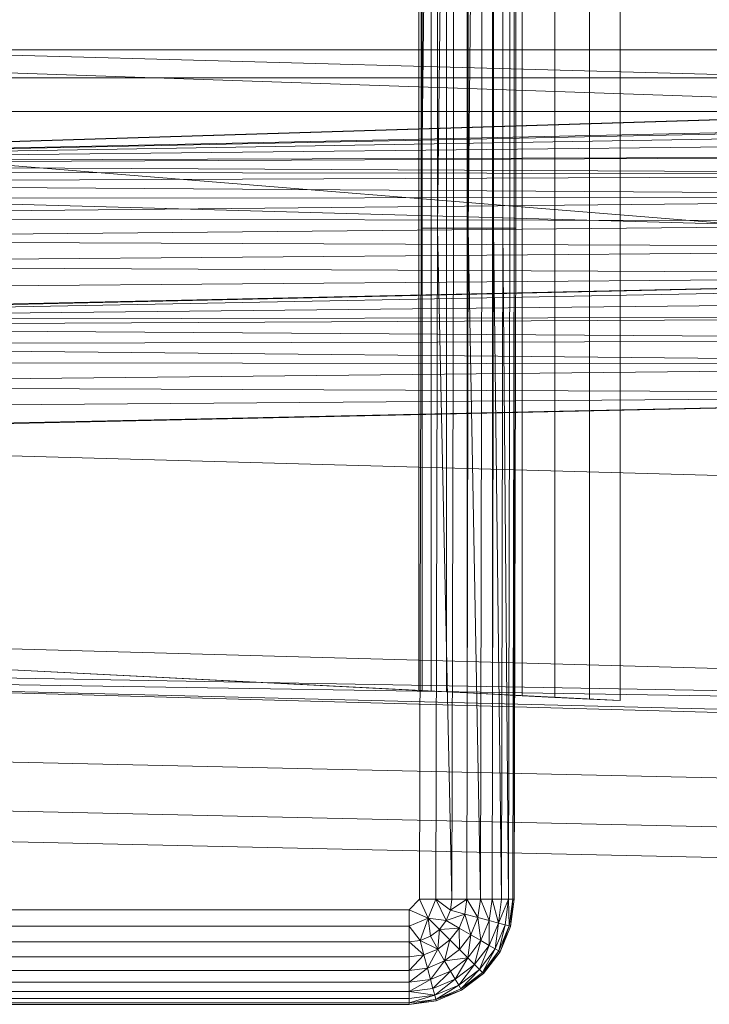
# Model space of a CAD drawing. Header units: metres. Extents: x 397.7 to 427.5, y 12.7 to 28.4.
# Tile 46 of 127: x 407.6487 to 407.7447, y 26.1113 to 26.2484. Entities that reach past the tile are written whole.
import ezdxf

# ---------------------------------------------------------------- set-up
doc = ezdxf.new("R2010")
doc.units = ezdxf.units.M
doc.layers.add('A-DETL-____-MBND', color=7, linetype='Continuous', lineweight=18)

# ---------------------------------------------------------------- blocks, each defined once
blk = doc.blocks.new('Family - Inodor P4-153813-07_TEL_P4')
at = {"layer": 'A-DETL-____-MBND', "color": 253, "true_color": 0xaaaaaa}
for p, q in [((0.16489, 0.38826), (0.16489, 0.01465)), ((0.16489, 0.38826), (0.16489, 0.01465)), ((0.17052, 0.36194), (0.17052, 0.04274)), ((0.17536, 0.36218), (0.17536, 0.04249)), ((0.17966, 0.04228), (0.17966, 0.3624)), ((0.15161, 0.36098), (0.15161, 0.0437)), ((0.15205, 0.361), (0.15205, 0.04368)), ((0.15334, 0.36106), (0.15334, 0.04361)), ((0.15546, 0.36117), (0.15546, 0.04351)), ((0.15833, 0.36132), (0.15833, 0.04336)), ((0.16188, 0.3615), (0.16187, 0.04318)), ((0.16598, 0.36171), (0.16598, 0.04297)), ((0.15191, 0.10805), (0.15191, 0.29485)), ((0.15191, 0.29485), (0.15191, 0.10805)), ((0.15419, 0.29485), (0.15191, 0.10805)), ((0.15191, 0.10805), (0.15191, 0.29485)), ((0.15191, 0.10805), (0.15419, 0.29485)), ((0.15419, 0.10805), (0.15419, 0.29485)), ((0.15641, 0.29485), (0.15419, 0.10805)), ((0.15419, 0.10805), (0.15419, 0.29485)), ((0.15419, 0.10805), (0.15419, 0.29485)), ((0.15419, 0.10805), (0.15641, 0.29485)), ((0.15641, 0.10805), (0.15641, 0.29485)), ((0.15641, 0.10805), (0.15641, 0.29485)), ((0.15641, 0.10805), (0.15641, 0.29485)), ((0.15849, 0.10805), (0.15849, 0.29485)), ((0.15849, 0.29485), (0.15849, 0.10805)), ((0.16037, 0.29485), (0.15849, 0.10805)), ((0.15849, 0.10805), (0.15849, 0.29485)), ((0.15849, 0.10805), (0.16037, 0.29485)), ((0.16037, 0.10805), (0.16037, 0.29485)), ((0.16037, 0.10805), (0.16037, 0.29485)), ((0.16037, 0.10805), (0.16037, 0.29485)), ((0.162, 0.10805), (0.162, 0.29485)), ((0.162, 0.29485), (0.162, 0.10805)), ((0.162, 0.10805), (0.162, 0.29485)), ((0.16332, 0.10805), (0.16332, 0.29485)), ((0.16332, 0.29485), (0.16332, 0.10805)), ((0.16332, 0.10805), (0.16332, 0.29485)), ((0.16429, 0.10805), (0.16429, 0.29485)), ((0.16429, 0.29485), (0.16429, 0.10805)), ((0.16429, 0.10805), (0.16429, 0.29485)), ((0.16489, 0.10805), (0.16489, 0.29485)), ((0.16489, 0.29485), (0.16489, 0.10805)), ((0.16489, 0.10805), (0.16489, 0.29485)), ((0.16509, 0.29485), (0.16509, 0.10805)), ((0.16509, 0.29485), (0.16509, 0.10805)), ((0.51095, 0.12067), (0.00127, 0.13475)), ((0.52327, 0.1334), (0.00127, 0.11723)), ((0.00187, 0.11726), (0.52327, 0.1334)), ((0.00187, 0.11726), (0.52327, 0.1334)), ((0.00186, 0.13288), (0.28176, 0.13288)), ((0.28176, 0.13288), (0.00186, 0.13288)), ((0.28176, 0.13288), (0.00186, 0.13288)), ((0.28176, 0.13288), (0.00186, 0.13288)), ((0.28176, 0.12326), (0.00186, 0.13288)), ((0.28176, 0.12326), (0.00186, 0.13288)), ((0.00187, 0.11726), (0.51154, 0.13288)), ((0.00187, 0.11726), (0.51154, 0.13288)), ((0.00186, 0.12899), (0.28176, 0.12899)), ((0.28176, 0.12899), (0.00186, 0.12899)), ((0.00186, 0.12431), (0.28176, 0.12431)), ((0.28176, 0.12431), (0.00186, 0.12431)), ((0.28175, 0.10165), (0.00186, 0.12431)), ((0.28175, 0.10165), (0.00186, 0.12431)), ((0.28176, 0.12326), (0.00187, 0.11726)), ((0.00187, 0.11726), (0.28176, 0.12326)), ((0.00187, 0.11726), (0.28176, 0.12326)), ((0.00187, 0.11726), (0.28176, 0.12326)), ((0.28176, 0.12295), (0.00187, 0.11726)), ((0.00187, 0.11726), (0.28176, 0.12295)), ((0.28176, 0.12197), (0.00187, 0.11726)), ((0.00187, 0.11726), (0.28176, 0.12197)), ((0.28176, 0.12037), (0.00187, 0.11726)), ((0.00187, 0.11726), (0.28176, 0.12037)), ((0.28176, 0.11819), (0.00187, 0.11726)), ((0.00187, 0.11694), (0.28176, 0.11819)), ((0.00187, 0.11726), (0.28176, 0.11819)), ((0.00187, 0.11694), (0.28176, 0.11819)), ((0.28176, 0.11552), (0.00187, 0.11694)), ((0.28176, 0.11552), (0.00187, 0.11694)), ((0.28176, 0.11552), (0.00187, 0.11596)), ((0.28176, 0.11552), (0.00187, 0.11596)), ((0.28176, 0.11552), (0.00187, 0.11436)), ((0.00187, 0.11436), (0.28176, 0.11552)), ((0.51095, 0.09991), (0.00127, 0.11399)), ((0.28176, 0.11242), (0.00187, 0.11436)), ((0.28176, 0.11242), (0.00187, 0.11436)), ((0.28176, 0.11242), (0.00187, 0.11219)), ((0.00187, 0.10951), (0.28176, 0.11242)), ((0.00187, 0.11219), (0.28176, 0.11242)), ((0.00187, 0.10951), (0.28176, 0.11242)), ((0.28176, 0.10898), (0.00187, 0.10951)), ((0.28176, 0.10898), (0.00187, 0.10951)), ((0.28176, 0.10898), (0.00187, 0.10641)), ((0.00187, 0.10641), (0.28176, 0.10898)), ((0.15171, 0.01465), (0.15191, 0.10805)), ((0.15191, 0.10805), (0.15171, 0.01465)), ((0.15191, 0.10805), (0.15171, 0.01465)), ((0.15419, 0.10805), (0.15191, 0.10805)), ((0.15419, 0.10805), (0.15191, 0.10805)), ((0.15419, 0.10805), (0.15399, 0.01465)), ((0.15419, 0.10805), (0.15399, 0.01465)), ((0.15399, 0.01465), (0.15419, 0.10805)), ((0.15641, 0.10805), (0.15419, 0.10805)), ((0.15641, 0.10805), (0.15419, 0.10805)), ((0.15621, 0.01465), (0.15419, 0.10805)), ((0.15621, 0.01465), (0.15419, 0.10805)), ((0.15641, 0.10805), (0.15621, 0.01465)), ((0.15641, 0.10805), (0.15621, 0.01465)), ((0.15641, 0.10805), (0.15621, 0.01465)), ((0.15641, 0.10805), (0.15849, 0.10805)), ((0.15849, 0.10805), (0.15641, 0.10805)), ((0.15849, 0.10805), (0.15829, 0.01465)), ((0.15849, 0.10805), (0.15829, 0.01465)), ((0.15829, 0.01465), (0.15849, 0.10805)), ((0.16037, 0.10805), (0.15849, 0.10805)), ((0.16037, 0.10805), (0.15849, 0.10805)), ((0.16017, 0.01465), (0.15849, 0.10805)), ((0.16017, 0.01465), (0.15849, 0.10805)), ((0.16037, 0.10805), (0.16017, 0.01465)), ((0.16037, 0.10805), (0.16017, 0.01465)), ((0.16037, 0.10805), (0.16017, 0.01465)), ((0.16037, 0.10805), (0.162, 0.10805)), ((0.162, 0.10805), (0.16037, 0.10805)), ((0.162, 0.10805), (0.1618, 0.01465)), ((0.162, 0.10805), (0.1618, 0.01465)), ((0.1618, 0.01465), (0.162, 0.10805)), ((0.16332, 0.10805), (0.162, 0.10805)), ((0.162, 0.10805), (0.16332, 0.10805)), ((0.16332, 0.10805), (0.162, 0.10805)), ((0.16312, 0.01465), (0.162, 0.10805)), ((0.16312, 0.01465), (0.162, 0.10805)), ((0.16332, 0.10805), (0.16312, 0.01465)), ((0.16332, 0.10805), (0.16312, 0.01465)), ((0.16312, 0.01465), (0.16332, 0.10805)), ((0.16429, 0.10805), (0.16332, 0.10805)), ((0.16332, 0.10805), (0.16429, 0.10805)), ((0.16429, 0.10805), (0.16332, 0.10805)), ((0.16409, 0.01465), (0.16332, 0.10805)), ((0.16409, 0.01465), (0.16332, 0.10805)), ((0.16429, 0.10805), (0.16409, 0.01465)), ((0.16429, 0.10805), (0.16409, 0.01465)), ((0.16429, 0.10805), (0.16409, 0.01465)), ((0.16489, 0.10805), (0.16429, 0.10805)), ((0.16429, 0.10805), (0.16489, 0.10805)), ((0.16489, 0.10805), (0.16429, 0.10805)), ((0.16489, 0.10805), (0.16469, 0.01465)), ((0.16489, 0.10805), (0.16469, 0.01465)), ((0.16469, 0.01465), (0.16489, 0.10805)), ((0.16509, 0.10805), (0.16489, 0.10805)), ((0.16509, 0.10805), (0.16489, 0.01465)), ((0.16489, 0.10805), (0.16509, 0.10805)), ((0.16509, 0.10805), (0.16489, 0.01465)), ((0.16509, 0.10805), (0.16489, 0.10805)), ((0.16489, 0.01465), (0.16489, 0.10805)), ((0.16489, 0.01465), (0.16489, 0.10805)), ((0.28176, 0.10533), (0.00187, 0.10641)), ((0.28176, 0.10533), (0.00187, 0.10641)), ((0.28176, 0.10533), (0.00187, 0.10298)), ((0.00187, 0.10298), (0.28176, 0.10533)), ((0.28176, 0.10156), (0.00187, 0.10298)), ((0.28176, 0.10156), (0.00187, 0.10298)), ((0.28176, 0.10156), (0.00127, 0.09542)), ((0.28176, 0.10156), (0.00187, 0.09932)), ((0.00187, 0.09555), (0.28176, 0.10156)), ((0.00187, 0.09932), (0.28176, 0.10156)), ((0.00187, 0.09555), (0.28176, 0.10156)), ((0.28175, 0.10165), (0.00192, 0.09531)), ((0.00192, 0.09531), (0.28175, 0.10165)), ((0.28181, 0.10065), (0.00192, 0.09531)), ((0.00192, 0.09531), (0.28181, 0.10065)), ((0.28181, 0.0982), (0.00192, 0.09531)), ((0.00192, 0.09531), (0.28181, 0.0982)), ((0.28181, 0.09576), (0.00192, 0.09531)), ((0.00192, 0.09431), (0.28181, 0.09576)), ((0.00192, 0.09531), (0.28181, 0.09576)), ((0.00192, 0.09431), (0.28181, 0.09576)), ((0.28181, 0.09248), (0.00192, 0.09431)), ((0.28181, 0.09248), (0.00192, 0.09431)), ((0.28181, 0.09248), (0.00192, 0.09185)), ((0.00192, 0.09185), (0.28181, 0.09248)), ((0.28181, 0.08906), (0.00192, 0.09185)), ((0.28181, 0.08906), (0.00192, 0.09185)), ((0.28181, 0.08906), (0.00192, 0.08942)), ((0.28181, 0.08906), (0.00192, 0.08942)), ((0.28181, 0.08906), (0.00192, 0.08614)), ((0.00192, 0.08614), (0.28181, 0.08906)), ((0.28181, 0.08497), (0.00192, 0.08614)), ((0.28181, 0.08497), (0.00192, 0.08614)), ((0.28181, 0.08497), (0.00127, 0.07882)), ((0.28181, 0.08497), (0.00192, 0.08272)), ((0.00192, 0.07896), (0.28181, 0.08497)), ((0.00192, 0.08272), (0.28181, 0.08497)), ((0.00192, 0.07896), (0.28181, 0.08497)), ((0.51095, 0.06488), (0.00127, 0.07896)), ((0.51095, 0.03799), (0.00127, 0.05207)), ((0.01521, 0.05064), (0.15161, 0.0437)), ((0.17966, 0.04228), (0.01521, 0.05064)), ((0.51095, 0.03799), (0.00127, 0.04712)), ((0.51095, 0.03799), (0.00127, 0.04594)), ((0.51095, 0.03305), (0.00127, 0.04594)), ((0.51095, 0.03186), (0.00127, 0.04594)), ((0.15161, 0.0437), (0.15205, 0.04368)), ((0.15205, 0.04368), (0.15334, 0.04361)), ((0.15334, 0.04361), (0.15546, 0.04351)), ((0.15546, 0.04351), (0.15833, 0.04336)), ((0.15833, 0.04336), (0.16187, 0.04318)), ((0.16187, 0.04318), (0.16598, 0.04297)), ((0.16598, 0.04297), (0.17052, 0.04274)), ((0.17052, 0.04274), (0.17536, 0.04249)), ((0.17536, 0.04249), (0.17966, 0.04228)), ((0.00056, 0.03582), (0.31998, 0.0287)), ((0.00056, 0.03582), (0.31998, 0.0287)), ((0.00022, 0.02899), (0.31971, 0.02187)), ((0.00022, 0.02899), (0.31971, 0.02187)), ((0, 0.02477), (0.31954, 0.01764)), ((0, 0.02477), (0.31954, 0.01764)), ((0.15171, 0.01465), (0.15024, 0.01318)), ((0.15171, 0.01465), (0.15024, 0.01318)), ((0.15024, 0.01318), (0.15171, 0.01465)), ((0.15399, 0.01465), (0.15171, 0.01465)), ((0.15289, 0.012), (0.15171, 0.01465)), ((0.15399, 0.01465), (0.15171, 0.01465)), ((0.15289, 0.012), (0.15171, 0.01465)), ((0.15399, 0.01465), (0.15289, 0.012)), ((0.15289, 0.012), (0.15399, 0.01465)), ((0.15621, 0.01465), (0.15399, 0.01465)), ((0.156, 0.01311), (0.15399, 0.01465)), ((0.15621, 0.01465), (0.15399, 0.01465)), ((0.156, 0.01311), (0.15399, 0.01465)), ((0.15399, 0.01465), (0.15621, 0.01465)), ((0.156, 0.01311), (0.15399, 0.01465)), ((0.15541, 0.01167), (0.15399, 0.01465)), ((0.15541, 0.01167), (0.15399, 0.01465)), ((0.15621, 0.01465), (0.156, 0.01311)), ((0.15829, 0.01465), (0.156, 0.01311)), ((0.156, 0.01311), (0.15621, 0.01465)), ((0.156, 0.01311), (0.15621, 0.01465)), ((0.156, 0.01311), (0.15829, 0.01465)), ((0.15829, 0.01465), (0.15621, 0.01465)), ((0.15829, 0.01465), (0.15621, 0.01465)), ((0.15829, 0.01465), (0.15621, 0.01465)), ((0.15829, 0.01465), (0.15801, 0.01257)), ((0.15801, 0.01257), (0.15829, 0.01465)), ((0.15801, 0.01257), (0.15829, 0.01465)), ((0.16017, 0.01465), (0.15829, 0.01465)), ((0.16017, 0.01465), (0.15829, 0.01465)), ((0.16017, 0.01465), (0.15829, 0.01465)), ((0.15983, 0.01208), (0.15829, 0.01465)), ((0.15983, 0.01208), (0.15829, 0.01465)), ((0.16017, 0.01465), (0.15983, 0.01208)), ((0.16017, 0.01465), (0.15983, 0.01208)), ((0.15983, 0.01208), (0.16017, 0.01465)), ((0.1618, 0.01465), (0.16017, 0.01465)), ((0.1618, 0.01465), (0.16017, 0.01465)), ((0.1618, 0.01465), (0.16017, 0.01465)), ((0.1614, 0.01166), (0.16017, 0.01465)), ((0.1614, 0.01166), (0.16017, 0.01465)), ((0.1618, 0.01465), (0.1614, 0.01166)), ((0.1618, 0.01465), (0.1614, 0.01166)), ((0.1614, 0.01166), (0.1618, 0.01465)), ((0.16312, 0.01465), (0.1618, 0.01465)), ((0.16312, 0.01465), (0.1618, 0.01465)), ((0.16312, 0.01465), (0.1618, 0.01465)), ((0.16268, 0.01132), (0.1618, 0.01465)), ((0.16268, 0.01132), (0.1618, 0.01465)), ((0.16312, 0.01465), (0.16268, 0.01132)), ((0.16312, 0.01465), (0.16268, 0.01132)), ((0.16409, 0.01465), (0.16268, 0.01132)), ((0.16268, 0.01132), (0.16312, 0.01465)), ((0.16268, 0.01132), (0.16409, 0.01465)), ((0.16409, 0.01465), (0.16312, 0.01465)), ((0.16409, 0.01465), (0.16312, 0.01465)), ((0.16409, 0.01465), (0.16312, 0.01465)), ((0.16409, 0.01465), (0.16362, 0.01106)), ((0.16362, 0.01106), (0.16409, 0.01465)), ((0.16362, 0.01106), (0.16409, 0.01465)), ((0.16469, 0.01465), (0.16409, 0.01465)), ((0.16469, 0.01465), (0.16409, 0.01465)), ((0.16469, 0.01465), (0.16409, 0.01465)), ((0.16419, 0.01091), (0.16409, 0.01465)), ((0.16419, 0.01091), (0.16409, 0.01465)), ((0.16469, 0.01465), (0.16419, 0.01091)), ((0.16469, 0.01465), (0.16419, 0.01091)), ((0.16419, 0.01091), (0.16469, 0.01465)), ((0.16489, 0.01465), (0.16439, 0.01086)), ((0.16489, 0.01465), (0.16439, 0.01086)), ((0.16489, 0.01465), (0.16439, 0.01086)), ((0.16489, 0.01465), (0.16439, 0.01086)), ((0.16439, 0.01086), (0.16469, 0.01465)), ((0.16439, 0.01086), (0.16469, 0.01465)), ((0.16489, 0.01465), (0.16469, 0.01465)), ((0.16489, 0.01465), (0.16469, 0.01465)), ((0.16489, 0.01465), (0.16469, 0.01465)), ((0.15024, 0.01318), (0.01521, 0.01318)), ((0.01521, 0.01318), (0.15024, 0.01318)), ((0.15024, 0.01318), (0.01521, 0.01318)), ((0.15289, 0.012), (0.15024, 0.01318)), ((0.15024, 0.0109), (0.15024, 0.01318)), ((0.15289, 0.012), (0.15024, 0.01318)), ((0.15024, 0.01318), (0.15024, 0.0109)), ((0.156, 0.01311), (0.15541, 0.01167)), ((0.156, 0.01311), (0.15541, 0.01167)), ((0.15541, 0.01167), (0.156, 0.01311)), ((0.15801, 0.01257), (0.15541, 0.01167)), ((0.15541, 0.01167), (0.15801, 0.01257)), ((0.15801, 0.01257), (0.156, 0.01311)), ((0.15801, 0.01257), (0.156, 0.01311)), ((0.15801, 0.01257), (0.156, 0.01311)), ((0.15801, 0.01257), (0.15721, 0.01062)), ((0.15721, 0.01062), (0.15801, 0.01257)), ((0.15721, 0.01062), (0.15801, 0.01257)), ((0.15983, 0.01208), (0.15801, 0.01257)), ((0.15983, 0.01208), (0.15801, 0.01257)), ((0.15983, 0.01208), (0.15801, 0.01257)), ((0.15884, 0.00968), (0.15801, 0.01257)), ((0.15884, 0.00968), (0.15801, 0.01257)), ((0.15289, 0.012), (0.15024, 0.0109)), ((0.15024, 0.0109), (0.15289, 0.012)), ((0.15178, 0.00888), (0.15289, 0.012)), ((0.15178, 0.00888), (0.15289, 0.012)), ((0.15541, 0.01167), (0.15289, 0.012)), ((0.15446, 0.01043), (0.15289, 0.012)), ((0.15322, 0.00948), (0.15289, 0.012)), ((0.15541, 0.01167), (0.15289, 0.012)), ((0.15541, 0.01167), (0.15289, 0.012)), ((0.15446, 0.01043), (0.15289, 0.012)), ((0.15446, 0.01043), (0.15289, 0.012)), ((0.15322, 0.00948), (0.15289, 0.012)), ((0.15322, 0.00948), (0.15289, 0.012)), ((0.15541, 0.01167), (0.15446, 0.01043)), ((0.15541, 0.01167), (0.15446, 0.01043)), ((0.15446, 0.01043), (0.15541, 0.01167)), ((0.15721, 0.01062), (0.15541, 0.01167)), ((0.15721, 0.01062), (0.15541, 0.01167)), ((0.15721, 0.01062), (0.15541, 0.01167)), ((0.15983, 0.01208), (0.15884, 0.00968)), ((0.15983, 0.01208), (0.15884, 0.00968)), ((0.15884, 0.00968), (0.15983, 0.01208)), ((0.1614, 0.01166), (0.15983, 0.01208)), ((0.1614, 0.01166), (0.15983, 0.01208)), ((0.1614, 0.01166), (0.15983, 0.01208)), ((0.16025, 0.00887), (0.15983, 0.01208)), ((0.16025, 0.00887), (0.15983, 0.01208)), ((0.1614, 0.01166), (0.16025, 0.00887)), ((0.1614, 0.01166), (0.16025, 0.00887)), ((0.16025, 0.00887), (0.1614, 0.01166)), ((0.16139, 0.00821), (0.1614, 0.01166)), ((0.16139, 0.00821), (0.1614, 0.01166)), ((0.16268, 0.01132), (0.16139, 0.00821)), ((0.16268, 0.01132), (0.16139, 0.00821)), ((0.16139, 0.00821), (0.16268, 0.01132)), ((0.16268, 0.01132), (0.1614, 0.01166)), ((0.16268, 0.01132), (0.1614, 0.01166)), ((0.16268, 0.01132), (0.1614, 0.01166)), ((0.16223, 0.00772), (0.16268, 0.01132)), ((0.16223, 0.00772), (0.16268, 0.01132)), ((0.16362, 0.01106), (0.16223, 0.00772)), ((0.16362, 0.01106), (0.16223, 0.00772)), ((0.16223, 0.00772), (0.16362, 0.01106)), ((0.16362, 0.01106), (0.16268, 0.01132)), ((0.16362, 0.01106), (0.16268, 0.01132)), ((0.16362, 0.01106), (0.16268, 0.01132)), ((0.16275, 0.00743), (0.16362, 0.01106)), ((0.16275, 0.00743), (0.16362, 0.01106)), ((0.16419, 0.01091), (0.16362, 0.01106)), ((0.16419, 0.01091), (0.16362, 0.01106)), ((0.16419, 0.01091), (0.16362, 0.01106)), ((0.15024, 0.0109), (0.01521, 0.0109)), ((0.01521, 0.0109), (0.15024, 0.0109)), ((0.15024, 0.0109), (0.01521, 0.0109)), ((0.15178, 0.00888), (0.15024, 0.0109)), ((0.15024, 0.00868), (0.15024, 0.0109)), ((0.15178, 0.00888), (0.15024, 0.0109)), ((0.15178, 0.00888), (0.15024, 0.0109)), ((0.15024, 0.00868), (0.15024, 0.0109)), ((0.15024, 0.0109), (0.15024, 0.00868)), ((0.15446, 0.01043), (0.15322, 0.00948)), ((0.15446, 0.01043), (0.15322, 0.00948)), ((0.15322, 0.00948), (0.15446, 0.01043)), ((0.15426, 0.00768), (0.15446, 0.01043)), ((0.15426, 0.00768), (0.15446, 0.01043)), ((0.15721, 0.01062), (0.15446, 0.01043)), ((0.15446, 0.01043), (0.15721, 0.01062)), ((0.15593, 0.00896), (0.15446, 0.01043)), ((0.15593, 0.00896), (0.15446, 0.01043)), ((0.15593, 0.00896), (0.15446, 0.01043)), ((0.15721, 0.01062), (0.15593, 0.00896)), ((0.15593, 0.00896), (0.15721, 0.01062)), ((0.15593, 0.00896), (0.15721, 0.01062)), ((0.15884, 0.00968), (0.15721, 0.01062)), ((0.15884, 0.00968), (0.15721, 0.01062)), ((0.15884, 0.00968), (0.15721, 0.01062)), ((0.15726, 0.00763), (0.15721, 0.01062)), ((0.15726, 0.00763), (0.15721, 0.01062)), ((0.15884, 0.00968), (0.15726, 0.00763)), ((0.15884, 0.00968), (0.15726, 0.00763)), ((0.15726, 0.00763), (0.15884, 0.00968)), ((0.15841, 0.00648), (0.15884, 0.00968)), ((0.15841, 0.00648), (0.15884, 0.00968)), ((0.16025, 0.00887), (0.15884, 0.00968)), ((0.16025, 0.00887), (0.15884, 0.00968)), ((0.16025, 0.00887), (0.15884, 0.00968)), ((0.16419, 0.01091), (0.16275, 0.00743)), ((0.16419, 0.01091), (0.16275, 0.00743)), ((0.16275, 0.00743), (0.16419, 0.01091)), ((0.16292, 0.00733), (0.16419, 0.01091)), ((0.16292, 0.00733), (0.16419, 0.01091)), ((0.16439, 0.01086), (0.16292, 0.00733)), ((0.16439, 0.01086), (0.16292, 0.00733)), ((0.16439, 0.01086), (0.16292, 0.00733)), ((0.16439, 0.01086), (0.16292, 0.00733)), ((0.16439, 0.01086), (0.16419, 0.01091)), ((0.16439, 0.01086), (0.16419, 0.01091)), ((0.16439, 0.01086), (0.16419, 0.01091)), ((0.15024, 0.00868), (0.01521, 0.00868)), ((0.01521, 0.00868), (0.15024, 0.00868)), ((0.15024, 0.00868), (0.01521, 0.00868)), ((0.15178, 0.00888), (0.15024, 0.00868)), ((0.15178, 0.00888), (0.15024, 0.00868)), ((0.15024, 0.00868), (0.15178, 0.00888)), ((0.15024, 0.0066), (0.15024, 0.00868)), ((0.15232, 0.00687), (0.15024, 0.00868)), ((0.15024, 0.00868), (0.15024, 0.0066)), ((0.15232, 0.00687), (0.15024, 0.00868)), ((0.15024, 0.0066), (0.15024, 0.00868)), ((0.15322, 0.00948), (0.15178, 0.00888)), ((0.15322, 0.00948), (0.15178, 0.00888)), ((0.15178, 0.00888), (0.15322, 0.00948)), ((0.15178, 0.00888), (0.15232, 0.00687)), ((0.15426, 0.00768), (0.15178, 0.00888)), ((0.15232, 0.00687), (0.15178, 0.00888)), ((0.15426, 0.00768), (0.15178, 0.00888)), ((0.15232, 0.00687), (0.15178, 0.00888)), ((0.15426, 0.00768), (0.15322, 0.00948)), ((0.15426, 0.00768), (0.15322, 0.00948)), ((0.15426, 0.00768), (0.15322, 0.00948)), ((0.15593, 0.00896), (0.15426, 0.00768)), ((0.15593, 0.00896), (0.15426, 0.00768)), ((0.15426, 0.00768), (0.15593, 0.00896)), ((0.1552, 0.00605), (0.15593, 0.00896)), ((0.1552, 0.00605), (0.15593, 0.00896)), ((0.15726, 0.00763), (0.15593, 0.00896)), ((0.15726, 0.00763), (0.15593, 0.00896)), ((0.15726, 0.00763), (0.15593, 0.00896)), ((0.16025, 0.00887), (0.15841, 0.00648)), ((0.16025, 0.00887), (0.15841, 0.00648)), ((0.15841, 0.00648), (0.16025, 0.00887)), ((0.15935, 0.00554), (0.16025, 0.00887)), ((0.15935, 0.00554), (0.16025, 0.00887)), ((0.16139, 0.00821), (0.16025, 0.00887)), ((0.16139, 0.00821), (0.16025, 0.00887)), ((0.16139, 0.00821), (0.16025, 0.00887)), ((0.15232, 0.00687), (0.15024, 0.0066)), ((0.15232, 0.00687), (0.15024, 0.0066)), ((0.15024, 0.00472), (0.15232, 0.00687)), ((0.15024, 0.0066), (0.15232, 0.00687)), ((0.15024, 0.00472), (0.15232, 0.00687)), ((0.15426, 0.00768), (0.15232, 0.00687)), ((0.15426, 0.00768), (0.15232, 0.00687)), ((0.15232, 0.00687), (0.15426, 0.00768)), ((0.15281, 0.00505), (0.15232, 0.00687)), ((0.15281, 0.00505), (0.15232, 0.00687)), ((0.15281, 0.00505), (0.15232, 0.00687)), ((0.15281, 0.00505), (0.15426, 0.00768)), ((0.15281, 0.00505), (0.15426, 0.00768)), ((0.1552, 0.00605), (0.15426, 0.00768)), ((0.1552, 0.00605), (0.15426, 0.00768)), ((0.1552, 0.00605), (0.15426, 0.00768)), ((0.15726, 0.00763), (0.1552, 0.00605)), ((0.15726, 0.00763), (0.1552, 0.00605)), ((0.1552, 0.00605), (0.15726, 0.00763)), ((0.15841, 0.00648), (0.15726, 0.00763)), ((0.15841, 0.00648), (0.15726, 0.00763)), ((0.15841, 0.00648), (0.15726, 0.00763)), ((0.16139, 0.00821), (0.15935, 0.00554)), ((0.16139, 0.00821), (0.15935, 0.00554)), ((0.15935, 0.00554), (0.16139, 0.00821)), ((0.16003, 0.00485), (0.16139, 0.00821)), ((0.16003, 0.00485), (0.16139, 0.00821)), ((0.16223, 0.00772), (0.16003, 0.00485)), ((0.16223, 0.00772), (0.16003, 0.00485)), ((0.16003, 0.00485), (0.16223, 0.00772)), ((0.16045, 0.00443), (0.16223, 0.00772)), ((0.16045, 0.00443), (0.16223, 0.00772)), ((0.16275, 0.00743), (0.16045, 0.00443)), ((0.16275, 0.00743), (0.16045, 0.00443)), ((0.16045, 0.00443), (0.16275, 0.00743)), ((0.1606, 0.00429), (0.16275, 0.00743)), ((0.1606, 0.00429), (0.16275, 0.00743)), ((0.16292, 0.00733), (0.1606, 0.00429)), ((0.16292, 0.00733), (0.1606, 0.00429)), ((0.16292, 0.00733), (0.1606, 0.00429)), ((0.16292, 0.00733), (0.1606, 0.00429)), ((0.16223, 0.00772), (0.16139, 0.00821)), ((0.16223, 0.00772), (0.16139, 0.00821)), ((0.16223, 0.00772), (0.16139, 0.00821)), ((0.16275, 0.00743), (0.16223, 0.00772)), ((0.16275, 0.00743), (0.16223, 0.00772)), ((0.16275, 0.00743), (0.16223, 0.00772)), ((0.16292, 0.00733), (0.16275, 0.00743)), ((0.16292, 0.00733), (0.16275, 0.00743)), ((0.16292, 0.00733), (0.16275, 0.00743)), ((0.15024, 0.0066), (0.01521, 0.0066)), ((0.01521, 0.0066), (0.15024, 0.0066)), ((0.15024, 0.0066), (0.01521, 0.0066)), ((0.15024, 0.00472), (0.15024, 0.0066)), ((0.15024, 0.00472), (0.15024, 0.0066)), ((0.15024, 0.0066), (0.15024, 0.00472)), ((0.1552, 0.00605), (0.15281, 0.00505)), ((0.1552, 0.00605), (0.15281, 0.00505)), ((0.15281, 0.00505), (0.1552, 0.00605)), ((0.15323, 0.00348), (0.1552, 0.00605)), ((0.15323, 0.00348), (0.1552, 0.00605)), ((0.15841, 0.00648), (0.1552, 0.00605)), ((0.1552, 0.00605), (0.15841, 0.00648)), ((0.15602, 0.00464), (0.1552, 0.00605)), ((0.15602, 0.00464), (0.1552, 0.00605)), ((0.15602, 0.00464), (0.1552, 0.00605)), ((0.15841, 0.00648), (0.15602, 0.00464)), ((0.15602, 0.00464), (0.15841, 0.00648)), ((0.15602, 0.00464), (0.15841, 0.00648)), ((0.15668, 0.0035), (0.15841, 0.00648)), ((0.15668, 0.0035), (0.15841, 0.00648)), ((0.15935, 0.00554), (0.15668, 0.0035)), ((0.15935, 0.00554), (0.15668, 0.0035)), ((0.15668, 0.0035), (0.15935, 0.00554)), ((0.15716, 0.00265), (0.15935, 0.00554)), ((0.15716, 0.00265), (0.15935, 0.00554)), ((0.15935, 0.00554), (0.15841, 0.00648)), ((0.15935, 0.00554), (0.15841, 0.00648)), ((0.15935, 0.00554), (0.15841, 0.00648)), ((0.16003, 0.00485), (0.15935, 0.00554)), ((0.16003, 0.00485), (0.15935, 0.00554)), ((0.16003, 0.00485), (0.15935, 0.00554)), ((0.15024, 0.00472), (0.01521, 0.00472)), ((0.01521, 0.00472), (0.15024, 0.00472)), ((0.15024, 0.00472), (0.01521, 0.00472)), ((0.15281, 0.00505), (0.15024, 0.00472)), ((0.15281, 0.00505), (0.15024, 0.00472)), ((0.15024, 0.00309), (0.15281, 0.00505)), ((0.15024, 0.00472), (0.15281, 0.00505)), ((0.15024, 0.00309), (0.15281, 0.00505)), ((0.15024, 0.00309), (0.15024, 0.00472)), ((0.15024, 0.00309), (0.15024, 0.00472)), ((0.15024, 0.00472), (0.15024, 0.00309)), ((0.15323, 0.00348), (0.15281, 0.00505)), ((0.15323, 0.00348), (0.15281, 0.00505)), ((0.15323, 0.00348), (0.15281, 0.00505)), ((0.15602, 0.00464), (0.15323, 0.00348)), ((0.15602, 0.00464), (0.15323, 0.00348)), ((0.15323, 0.00348), (0.15602, 0.00464)), ((0.15357, 0.00221), (0.15602, 0.00464)), ((0.15357, 0.00221), (0.15602, 0.00464)), ((0.15668, 0.0035), (0.15602, 0.00464)), ((0.15668, 0.0035), (0.15602, 0.00464)), ((0.15668, 0.0035), (0.15602, 0.00464)), ((0.16003, 0.00485), (0.15716, 0.00265)), ((0.16003, 0.00485), (0.15716, 0.00265)), ((0.15716, 0.00265), (0.16003, 0.00485)), ((0.15746, 0.00214), (0.16003, 0.00485)), ((0.15746, 0.00214), (0.16003, 0.00485)), ((0.16045, 0.00443), (0.15746, 0.00214)), ((0.16045, 0.00443), (0.15746, 0.00214)), ((0.15746, 0.00214), (0.16045, 0.00443)), ((0.1606, 0.00429), (0.15746, 0.00214)), ((0.15746, 0.00214), (0.1606, 0.00429)), ((0.1606, 0.00429), (0.15756, 0.00196)), ((0.1606, 0.00429), (0.15756, 0.00196)), ((0.1606, 0.00429), (0.15756, 0.00196)), ((0.15756, 0.00196), (0.1606, 0.00429)), ((0.16045, 0.00443), (0.16003, 0.00485)), ((0.16045, 0.00443), (0.16003, 0.00485)), ((0.16045, 0.00443), (0.16003, 0.00485)), ((0.1606, 0.00429), (0.16045, 0.00443)), ((0.1606, 0.00429), (0.16045, 0.00443)), ((0.1606, 0.00429), (0.16045, 0.00443)), ((0.15024, 0.00309), (0.01521, 0.00309)), ((0.01521, 0.00309), (0.15024, 0.00309)), ((0.15024, 0.00309), (0.01521, 0.00309)), ((0.15323, 0.00348), (0.15024, 0.00309)), ((0.15323, 0.00348), (0.15024, 0.00309)), ((0.15024, 0.00177), (0.15323, 0.00348)), ((0.15024, 0.00309), (0.15323, 0.00348)), ((0.15024, 0.00177), (0.15323, 0.00348)), ((0.15024, 0.00177), (0.15024, 0.00309)), ((0.15024, 0.00177), (0.15024, 0.00309)), ((0.15024, 0.00309), (0.15024, 0.00177)), ((0.15357, 0.00221), (0.15323, 0.00348)), ((0.15357, 0.00221), (0.15323, 0.00348)), ((0.15357, 0.00221), (0.15323, 0.00348)), ((0.15668, 0.0035), (0.15357, 0.00221)), ((0.15668, 0.0035), (0.15357, 0.00221)), ((0.15357, 0.00221), (0.15668, 0.0035)), ((0.15382, 0.00127), (0.15668, 0.0035)), ((0.15382, 0.00127), (0.15668, 0.0035)), ((0.15716, 0.00265), (0.15668, 0.0035)), ((0.15716, 0.00265), (0.15668, 0.0035)), ((0.15716, 0.00265), (0.15668, 0.0035)), ((0.15024, 0.00177), (0.01521, 0.00177)), ((0.01521, 0.00177), (0.15024, 0.00177)), ((0.15024, 0.00177), (0.01521, 0.00177)), ((0.15357, 0.00221), (0.15024, 0.00177)), ((0.15357, 0.00221), (0.15024, 0.00177)), ((0.15024, 0.00177), (0.15357, 0.00221)), ((0.15024, 0.0008), (0.15024, 0.00177)), ((0.15382, 0.00127), (0.15024, 0.00177)), ((0.15024, 0.00177), (0.15024, 0.0008)), ((0.15382, 0.00127), (0.15024, 0.00177)), ((0.15024, 0.0008), (0.15024, 0.00177)), ((0.15382, 0.00127), (0.15357, 0.00221)), ((0.15382, 0.00127), (0.15357, 0.00221)), ((0.15382, 0.00127), (0.15357, 0.00221)), ((0.15716, 0.00265), (0.15382, 0.00127)), ((0.15716, 0.00265), (0.15382, 0.00127)), ((0.15382, 0.00127), (0.15716, 0.00265)), ((0.15398, 0.00069), (0.15716, 0.00265)), ((0.15398, 0.00069), (0.15716, 0.00265)), ((0.15746, 0.00214), (0.15398, 0.00069)), ((0.15746, 0.00214), (0.15398, 0.00069)), ((0.15398, 0.00069), (0.15746, 0.00214)), ((0.15756, 0.00196), (0.15398, 0.00069)), ((0.15398, 0.00069), (0.15756, 0.00196)), ((0.15756, 0.00196), (0.15403, 0.0005)), ((0.15756, 0.00196), (0.15403, 0.0005)), ((0.15756, 0.00196), (0.15403, 0.0005)), ((0.15403, 0.0005), (0.15756, 0.00196)), ((0.15746, 0.00214), (0.15716, 0.00265)), ((0.15746, 0.00214), (0.15716, 0.00265)), ((0.15746, 0.00214), (0.15716, 0.00265)), ((0.15756, 0.00196), (0.15746, 0.00214)), ((0.15756, 0.00196), (0.15746, 0.00214)), ((0.15756, 0.00196), (0.15746, 0.00214)), ((0.15024, 0.0008), (0.01521, 0.0008)), ((0.01521, 0.0008), (0.15024, 0.0008)), ((0.15024, 0.0008), (0.01521, 0.0008)), ((0.15024, 0.0002), (0.01521, 0.0002)), ((0.01521, 0.0002), (0.15024, 0.0002)), ((0.15024, 0.0002), (0.01521, 0.0002)), ((0.15024, 0), (0.01521, 0)), ((0.15024, 0), (0.01521, 0)), ((0.15024, 0), (0.01521, 0)), ((0.01521, 0), (0.15024, 0)), ((0.15382, 0.00127), (0.15024, 0.0008)), ((0.15382, 0.00127), (0.15024, 0.0008)), ((0.15024, 0.0002), (0.15382, 0.00127)), ((0.15024, 0.0008), (0.15382, 0.00127)), ((0.15024, 0.0002), (0.15382, 0.00127)), ((0.15024, 0.0002), (0.15024, 0.0008)), ((0.15024, 0.0002), (0.15024, 0.0008)), ((0.15024, 0.0008), (0.15024, 0.0002)), ((0.15398, 0.00069), (0.15024, 0.0002)), ((0.15398, 0.00069), (0.15024, 0.0002)), ((0.15024, 0), (0.15398, 0.00069)), ((0.15024, 0), (0.15398, 0.00069)), ((0.15024, 0.0002), (0.15398, 0.00069)), ((0.15403, 0.0005), (0.15024, 0)), ((0.15403, 0.0005), (0.15024, 0)), ((0.15403, 0.0005), (0.15024, 0)), ((0.15403, 0.0005), (0.15024, 0)), ((0.15024, 0), (0.15024, 0.0002)), ((0.15024, 0), (0.15024, 0.0002)), ((0.15024, 0.0002), (0.15024, 0)), ((0.15398, 0.00069), (0.15382, 0.00127)), ((0.15398, 0.00069), (0.15382, 0.00127)), ((0.15398, 0.00069), (0.15382, 0.00127)), ((0.15403, 0.0005), (0.15398, 0.00069)), ((0.15403, 0.0005), (0.15398, 0.00069)), ((0.15403, 0.0005), (0.15398, 0.00069))]:
    blk.add_line(p, q, dxfattribs=at)
blk = doc.blocks.new('LONDR55-XX_ZZ-ARQ-CAA-M3D-Londres55_ifc-1-07_TEL_P4')
at = {"layer": 'A-DETL-____-MBND', "color": 253, "lineweight": 18, "true_color": 0xaaaaaa}
blk.add_blockref('Family - Inodor P4-153813-07_TEL_P4', (407.55268, 26.11126), dxfattribs=at)

msp = doc.modelspace()

# ---------------------------------------------------------------- block references
at = {"lineweight": 5}
msp.add_blockref('LONDR55-XX_ZZ-ARQ-CAA-M3D-Londres55_ifc-1-07_TEL_P4', (0, 0), dxfattribs=at)

doc.saveas('drawing.dxf')
